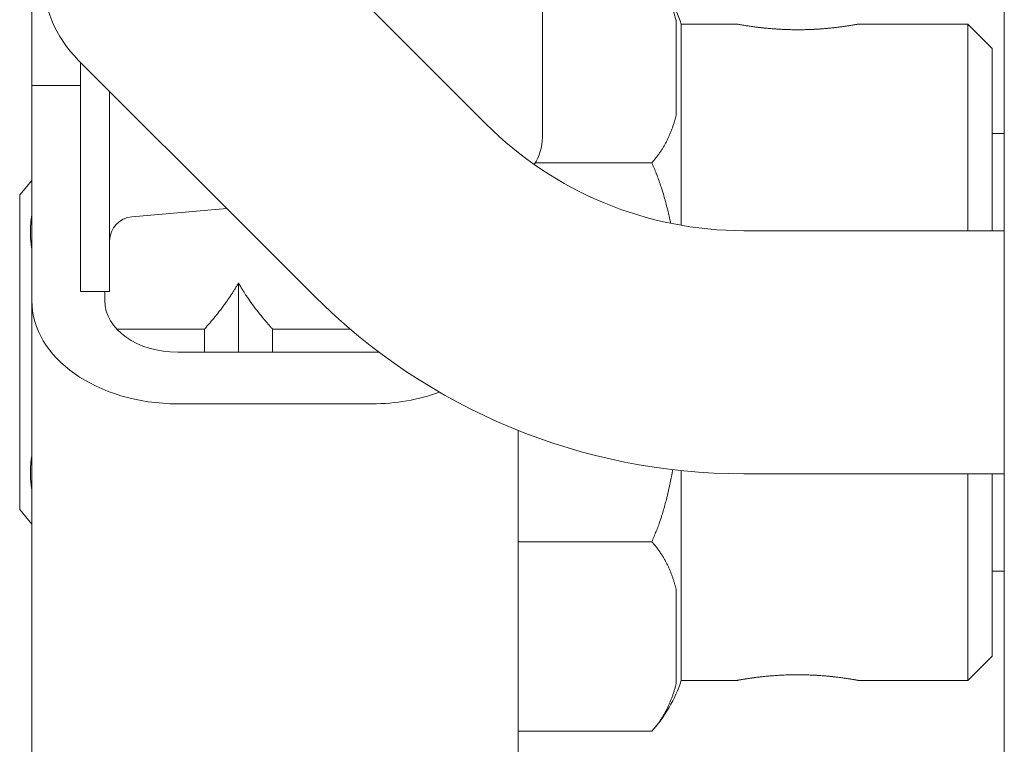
# Model space of a CAD drawing. Header units: millimetres. Extents: x 0 to 594, y 0 to 420.
# Tile 33 of 83: x 261.39 to 269.49, y 291.33 to 297.29. Entities that reach past the tile are written whole.
import ezdxf

# ---------------------------------------------------------------- set-up
doc = ezdxf.new("R2010")
doc.units = ezdxf.units.MM
doc.linetypes.add('K5LT_THIN', pattern=[0])
doc.layers.add('Системный слой', color=7, linetype='Continuous')

# ---------------------------------------------------------------- blocks, each defined once
blk = doc.blocks.new('U2')
at = {"layer": 'Системный слой', "color": 7, "linetype": 'K5LT_THIN', "lineweight": 18}
for p, q in [((265.6859, 302.7862), (265.6859, 296.3216)), ((269.4859, 302.5539), (269.4859, 286.5539)), ((265.6859, 300.8284), (265.6859, 296.3216)), ((261.4859, 296.7474), (261.4859, 300.5539)), ((264.6959, 296.9581), (263.2817, 298.3723)), ((266.7859, 297.2814), (266.7859, 296.5408)), ((267.2859, 297.2539), (266.8282, 297.2539)), ((266.8282, 296.4631), (266.8282, 297.2539)), ((269.1859, 297.2539), (268.2859, 297.2539)), ((269.3859, 297.0539), (269.1859, 297.2539)), ((269.1859, 297.2539), (269.1859, 295.5539)), ((269.3859, 297.0539), (269.3859, 295.5539)), ((263.2817, 295.5438), (261.8675, 296.9581)), ((261.8675, 296.9581), (263.2817, 295.5438)), ((265.2214, 296.4326), (264.6959, 296.9581)), ((261.8859, 295.4185), (261.8859, 296.9397)), ((261.8859, 296.7474), (261.4859, 296.7474)), ((261.4859, 294.9782), (261.4859, 296.7474)), ((262.1259, 296.6997), (262.1259, 295.4185)), ((266.7859, 296.5408), (266.7859, 296.503)), ((266.8282, 295.5984), (266.8282, 296.4631)), ((269.3859, 296.3539), (269.4859, 296.3539)), ((266.5859, 296.1127), (265.627, 296.1127)), ((261.3859, 295.8489), (261.4859, 295.968)), ((261.3859, 294.6223), (261.3859, 295.8489)), ((263.0904, 295.7352), (262.3091, 295.6693)), ((263.8072, 295.0184), (263.2817, 295.5438)), ((267.3427, 295.5539), (269.4859, 295.5539)), ((261.8859, 295.0539), (261.8859, 295.4185)), ((262.1259, 295.4185), (262.1259, 295.0539)), ((263.1859, 294.5539), (263.1859, 295.1253)), ((262.1259, 295.0539), (261.8859, 295.0539)), ((262.0859, 294.9782), (262.0859, 295.0539)), ((261.4859, 287.2), (261.4859, 294.9782)), ((262.9059, 294.7438), (262.1857, 294.7438)), ((262.9059, 294.7438), (262.9059, 294.5539)), ((263.4659, 294.5539), (263.4659, 294.7438)), ((263.4659, 294.7438), (264.1049, 294.7438)), ((261.3859, 293.2589), (261.3859, 294.6223)), ((262.6859, 294.5539), (264.2859, 294.5539)), ((262.6859, 294.1296), (264.2859, 294.1296)), ((265.4859, 293.9115), (265.4859, 287.2)), ((266.8282, 291.8539), (266.8282, 293.5804)), ((267.3427, 293.5539), (269.4859, 293.5539)), ((269.1859, 293.5539), (269.1859, 291.8539)), ((269.3859, 293.5539), (269.3859, 292.0539)), ((261.3859, 293.2589), (261.4859, 293.1397)), ((265.4859, 292.9951), (266.5859, 292.9951)), ((269.3859, 292.7539), (269.4859, 292.7539)), ((266.7859, 292.6048), (266.7859, 291.8264)), ((269.3859, 292.0539), (269.1859, 291.8539)), ((267.2859, 291.8539), (266.8282, 291.8539)), ((269.1859, 291.8539), (268.2859, 291.8539)), ((265.4859, 291.4362), (266.5859, 291.4362))]:
    blk.add_line(p, q, dxfattribs=at)
for centre, radius, start, end in [((262.5746, 297.6652), 1, 135, 225.00074), ((265.7234, 296.8922), 1.1625, 18.12956, 29.43617), ((267.3427, 298.5539), 3, 225, 270), ((265.2859, 296.3216), 0.4, 326.19637, 0.00325), ((262.3259, 295.47), 0.2, 94.81692, 180), ((267.3427, 298.5539), 5, 225, 270), ((265.7234, 292.2156), 1.1625, 317.89655, 341.87044)]:
    blk.add_arc(centre, radius, start, end, dxfattribs=at)
for centre, major_axis, start_param, end_param in [((262.6859, 294.9782), (-1.2, 0), 0, 1.570796), ((262.6859, 294.9782), (-0.6, 0), 0, 1.570796), ((264.2859, 294.9782), (0.6, 0), 4.712389, 4.803374), ((264.2859, 294.9782), (1.2, 0), 4.712389, 5.19221)]:
    blk.add_ellipse(centre, major_axis=major_axis, ratio=0.707107, start_param=start_param, end_param=end_param, dxfattribs=at)
for points, knots in [([(266.7309, 297.4457), (266.7327, 297.4416), (266.7381, 297.4291), (266.7464, 297.4083), (266.7557, 297.3832), (266.7643, 297.3579), (266.7722, 297.3325), (266.7794, 297.307), (266.7838, 297.2899), (266.7859, 297.2814)], [0.5878372, 0.5878372, 0.5878372, 0.5878372, 0.6195371, 0.6826631, 0.7460331, 0.8094502, 0.8730178, 0.9365761, 1, 1, 1, 1]), ([(267.2859, 297.2539), (267.2859, 297.2539), (267.287, 297.2537), (267.2924, 297.2527), (267.3018, 297.251), (267.3155, 297.2486), (267.3332, 297.2455), (267.3541, 297.2421), (267.3776, 297.2384), (267.4037, 297.2345), (267.4325, 297.2306), (267.4637, 297.2266), (267.4977, 297.2227), (267.5351, 297.2189), (267.5771, 297.2153), (267.6229, 297.2121), (267.6721, 297.2095), (267.7245, 297.2077), (267.763, 297.2072), (267.8004, 297.2072), (267.8368, 297.2075), (267.8862, 297.2089), (267.9326, 297.2111), (267.9762, 297.2139), (268.0208, 297.2174), (268.0687, 297.2221), (268.1168, 297.2276), (268.1599, 297.2333), (268.1944, 297.2384), (268.2205, 297.2425), (268.2412, 297.246), (268.2581, 297.2489), (268.2715, 297.2513), (268.2806, 297.2529), (268.2851, 297.2537), (268.2859, 297.2539), (268.2859, 297.2539)], [0, 0, 0, 0, 0.0130282, 0.0266503, 0.0408715, 0.0556321, 0.0703396, 0.0845206, 0.0982374, 0.1116665, 0.1252608, 0.1388104, 0.1521594, 0.1662681, 0.1813428, 0.1973348, 0.2132791, 0.230148, 0.2479926, 0.2499953, 0.2658248, 0.2826727, 0.2975615, 0.3114736, 0.3268068, 0.34456, 0.3647199, 0.3848663, 0.4026094, 0.4179535, 0.4316182, 0.4459737, 0.4608579, 0.4755775, 0.4897523, 0.4999989, 0.4999989, 0.4999989, 0.4999989]), ([(268.2859, 297.2539), (268.2859, 297.2539), (268.2857, 297.2539), (268.2837, 297.2535), (268.2777, 297.2524), (268.268, 297.2506), (268.2537, 297.2481), (268.2349, 297.2449), (268.2123, 297.2412), (268.1871, 297.2373), (268.1579, 297.2331), (268.1244, 297.2286), (268.0863, 297.2241), (268.0475, 297.22), (268.0078, 297.2164), (267.9656, 297.2132), (267.9183, 297.2103), (267.8658, 297.2082), (267.8211, 297.2073), (267.7834, 297.2071), (267.7464, 297.2074), (267.7006, 297.2084), (267.6509, 297.2105), (267.6058, 297.2132), (267.5631, 297.2164), (267.5193, 297.2204), (267.4728, 297.2255), (267.4271, 297.2312), (267.3873, 297.2369), (267.3563, 297.2417), (267.3336, 297.2455), (267.3166, 297.2484), (267.3018, 297.251), (267.2893, 297.2533), (267.2859, 297.2539), (267.2859, 297.2539)], [0.4999989, 0.4999989, 0.4999989, 0.4999989, 0.5035466, 0.5166716, 0.5295047, 0.5430888, 0.5577182, 0.5730261, 0.587971, 0.6021513, 0.6159361, 0.6319714, 0.6477427, 0.6632427, 0.6767111, 0.6910568, 0.7071951, 0.7242498, 0.7422196, 0.7499956, 0.760186, 0.7774114, 0.7938983, 0.8087634, 0.8227423, 0.8384441, 0.8565336, 0.8770268, 0.8972039, 0.9149471, 0.9302323, 0.9434359, 0.9568964, 0.9758389, 1, 1, 1, 1]), ([(266.7859, 296.503), (266.7836, 296.4938), (266.7789, 296.4756), (266.7711, 296.4484), (266.7627, 296.4214), (266.7534, 296.3948), (266.7435, 296.3686), (266.7329, 296.3429), (266.7217, 296.3178), (266.7097, 296.2931), (266.6969, 296.2689), (266.6835, 296.2453), (266.6693, 296.2222), (266.6544, 296.1995), (266.6387, 296.1773), (266.6221, 296.1555), (266.6046, 296.134), (266.5923, 296.1198), (266.5859, 296.1127)], [0, 0, 0, 0, 0.06794, 0.135769, 0.20336, 0.270169, 0.336482, 0.401477, 0.465606, 0.528368, 0.59062, 0.651491, 0.711467, 0.770157, 0.828464, 0.886006, 0.943199, 1, 1, 1, 1]), ([(266.5859, 296.1127), (266.5991, 296.0836), (266.612, 296.0529), (266.6301, 296.0064), (266.6423, 295.9739), (266.6586, 295.9269), (266.6725, 295.8838), (266.6821, 295.852), (266.6914, 295.82), (266.7015, 295.7833), (266.714, 295.7346), (266.7236, 295.6939), (266.731, 295.661), (266.736, 295.6375), (266.7392, 295.622), (266.7406, 295.6149)], [0, 0, 0, 0, 0.1175877, 0.1228997, 0.1844398, 0.246064, 0.3077108, 0.3525036, 0.369584, 0.4316466, 0.4940436, 0.5566119, 0.587373, 0.6195371, 0.6462925, 0.6462925, 0.6462925, 0.6462925]), ([(261.4859, 295.4027), (261.4857, 295.4041), (261.4835, 295.4172), (261.48, 295.4416), (261.4765, 295.476), (261.4745, 295.5098), (261.4738, 295.5431), (261.4744, 295.5758), (261.4763, 295.6079), (261.4793, 295.6394), (261.4827, 295.665), (261.4851, 295.6802), (261.4859, 295.685)], [0.4189844, 0.4189844, 0.4189844, 0.4189844, 0.4214461, 0.442223, 0.4624392, 0.4824009, 0.5019769, 0.5212965, 0.5401668, 0.5588651, 0.5773778, 0.586, 0.586, 0.586, 0.586]), ([(263.1859, 295.1253), (263.1814, 295.1171), (263.1722, 295.1009), (263.1579, 295.0766), (263.143, 295.0524), (263.1276, 295.0284), (263.1116, 295.0044), (263.0952, 294.9806), (263.0764, 294.954), (263.0549, 294.9249), (263.0308, 294.8933), (263.0079, 294.8643), (262.9866, 294.838), (262.9669, 294.8144), (262.9469, 294.7908), (262.9266, 294.7673), (262.9128, 294.7517), (262.9059, 294.7438)], [0, 0, 0, 0, 0.060717, 0.121744, 0.182946, 0.244321, 0.305755, 0.367537, 0.429573, 0.512894, 0.596623, 0.680746, 0.744323, 0.808008, 0.87191, 0.935897, 1, 1, 1, 1]), ([(263.4659, 294.7438), (263.4601, 294.7504), (263.4486, 294.7634), (263.4316, 294.783), (263.415, 294.8023), (263.3989, 294.8216), (263.3805, 294.8438), (263.3568, 294.8731), (263.3249, 294.914), (263.2884, 294.9633), (263.2542, 295.0129), (263.2282, 295.0533), (263.2114, 295.0809), (263.2006, 295.0992), (263.1928, 295.1128), (263.1881, 295.1213), (263.1859, 295.1253)], [0, 0, 0, 0, 0.053724, 0.106933, 0.159655, 0.211489, 0.262904, 0.339248, 0.446666, 0.589107, 0.727495, 0.831901, 0.898408, 0.93651, 0.970382, 1, 1, 1, 1]), ([(261.4859, 293.4228), (261.4857, 293.4242), (261.4835, 293.4373), (261.48, 293.4617), (261.4765, 293.4961), (261.4745, 293.5299), (261.4738, 293.5632), (261.4744, 293.5959), (261.4763, 293.628), (261.4793, 293.6595), (261.4827, 293.6851), (261.4851, 293.7003), (261.4859, 293.7051)], [0.4189844, 0.4189844, 0.4189844, 0.4189844, 0.4214461, 0.442223, 0.4624392, 0.4824009, 0.5019769, 0.5212965, 0.5401668, 0.5588651, 0.5773778, 0.586, 0.586, 0.586, 0.586]), ([(266.7584, 293.5881), (266.7567, 293.5784), (266.7519, 293.5511), (266.7435, 293.5067), (266.7328, 293.4548), (266.7215, 293.4046), (266.7095, 293.3553), (266.697, 293.3075), (266.6835, 293.2601), (266.671, 293.2192), (266.6611, 293.1887), (266.651, 293.1588), (266.6387, 293.1241), (266.6222, 293.0807), (266.6105, 293.0519), (266.5985, 293.0235), (266.5922, 293.0091), (266.5859, 292.9951)], [0.2335971, 0.2335971, 0.2335971, 0.2335971, 0.2702292, 0.3365112, 0.4014477, 0.4676559, 0.5282219, 0.5904611, 0.6513911, 0.7114866, 0.7495493, 0.7703095, 0.8287095, 0.8862443, 0.9421072, 0.943346, 1, 1, 1, 1]), ([(266.5859, 292.9951), (266.5928, 292.9875), (266.606, 292.9722), (266.6247, 292.9491), (266.6422, 292.9257), (266.6585, 292.9022), (266.6739, 292.8785), (266.6882, 292.8545), (266.7016, 292.8303), (266.714, 292.806), (266.7256, 292.7814), (266.7364, 292.7567), (266.7464, 292.7318), (266.7557, 292.7067), (266.7643, 292.6814), (266.7721, 292.656), (266.7794, 292.6305), (266.7838, 292.6134), (266.7859, 292.6048)], [0, 0, 0, 0, 0.061272, 0.122679, 0.184158, 0.245795, 0.307529, 0.369542, 0.431736, 0.494187, 0.556721, 0.619533, 0.682532, 0.745814, 0.809211, 0.872828, 0.936469, 1, 1, 1, 1]), ([(267.7859, 291.9006), (267.7761, 291.9006), (267.7554, 291.9005), (267.7228, 291.8999), (267.6824, 291.8987), (267.6358, 291.8965), (267.5848, 291.8931), (267.5375, 291.8891), (267.4922, 291.8845), (267.448, 291.8793), (267.4051, 291.8735), (267.369, 291.8681), (267.3426, 291.8638), (267.3248, 291.8608), (267.312, 291.8586), (267.3019, 291.8568), (267.2938, 291.8554), (267.2882, 291.8543), (267.2861, 291.8539), (267.2859, 291.8539), (267.2859, 291.8539)], [0, 0, 0, 0, 0.0093432, 0.0197369, 0.0311947, 0.0482561, 0.0655606, 0.0831102, 0.0988703, 0.11696, 0.1373916, 0.1576022, 0.1743036, 0.1874704, 0.1978287, 0.2088538, 0.2207603, 0.232892, 0.2454743, 0.2499972, 0.2499972, 0.2499972, 0.2499972]), ([(267.2859, 291.8539), (267.2859, 291.8539), (267.2859, 291.8539), (267.2865, 291.854), (267.2896, 291.8546), (267.2962, 291.8558), (267.3074, 291.8578), (267.3259, 291.861), (267.3529, 291.8656), (267.3882, 291.871), (267.4297, 291.8769), (267.477, 291.8828), (267.5292, 291.8884), (267.5854, 291.8932), (267.6447, 291.8971), (267.7058, 291.8996), (267.7532, 291.9005), (267.7944, 291.9006), (267.8355, 291.9003), (267.8884, 291.8988), (267.9414, 291.8962), (267.9861, 291.8932), (268.0249, 291.8899), (268.0602, 291.8865), (268.0936, 291.8829), (268.127, 291.8788), (268.1612, 291.8743), (268.1961, 291.8691), (268.2282, 291.864), (268.254, 291.8596), (268.2712, 291.8566), (268.2806, 291.8549), (268.2848, 291.8541), (268.2858, 291.8539), (268.2859, 291.8539), (268.2859, 291.8539)], [0.2499972, 0.2499972, 0.2499972, 0.2499972, 0.2499974, 0.2582955, 0.2706794, 0.2823722, 0.2966138, 0.3138332, 0.3340671, 0.3541085, 0.3742304, 0.394368, 0.4145203, 0.4346366, 0.4547044, 0.4745813, 0.4942729, 0.4999999, 0.5138296, 0.5334419, 0.5508813, 0.5661285, 0.579151, 0.5922102, 0.6053327, 0.6184739, 0.6340196, 0.6519057, 0.6720875, 0.6921545, 0.711427, 0.7268666, 0.7385048, 0.7477194, 0.7499985, 0.7499985, 0.7499985, 0.7499985]), ([(268.2859, 291.8539), (268.2859, 291.8539), (268.2854, 291.854), (268.2827, 291.8545), (268.2764, 291.8556), (268.2658, 291.8576), (268.2501, 291.8603), (268.2295, 291.8638), (268.2054, 291.8677), (268.1791, 291.8717), (268.1496, 291.8758), (268.1143, 291.8804), (268.0703, 291.8855), (268.0185, 291.8906), (267.9615, 291.895), (267.9062, 291.8981), (267.8571, 291.8998), (267.8181, 291.9005), (267.7955, 291.9006), (267.7859, 291.9006)], [0.7500023, 0.7500023, 0.7500023, 0.7500023, 0.757577, 0.768975, 0.7812642, 0.7955625, 0.8109845, 0.8269066, 0.8422042, 0.8563501, 0.8699661, 0.8854278, 0.9032477, 0.9234019, 0.9432737, 0.9626969, 0.9784706, 0.9908421, 1, 1, 1, 1]), ([(266.7859, 291.8264), (266.7836, 291.8173), (266.7789, 291.799), (266.7711, 291.7718), (266.7626, 291.7448), (266.7534, 291.7182), (266.7435, 291.692), (266.7329, 291.6664), (266.7217, 291.6412), (266.7097, 291.6166), (266.697, 291.5924), (266.6835, 291.5687), (266.6693, 291.5456), (266.6544, 291.5229), (266.6387, 291.5007), (266.6221, 291.4789), (266.6046, 291.4574), (266.5922, 291.4432), (266.5859, 291.4362)], [0, 0, 0, 0, 0.067971, 0.135825, 0.203429, 0.270229, 0.336511, 0.401448, 0.465507, 0.528222, 0.590461, 0.651391, 0.711487, 0.77031, 0.82871, 0.886244, 0.943346, 1, 1, 1, 1])]:
    blk.add_open_spline(points, degree=3, knots=knots, dxfattribs=at)

msp = doc.modelspace()

# ---------------------------------------------------------------- block references
at = {"layer": 'Системный слой'}
msp.add_blockref('U2', (0, 0), dxfattribs=at)

doc.saveas('drawing.dxf')
